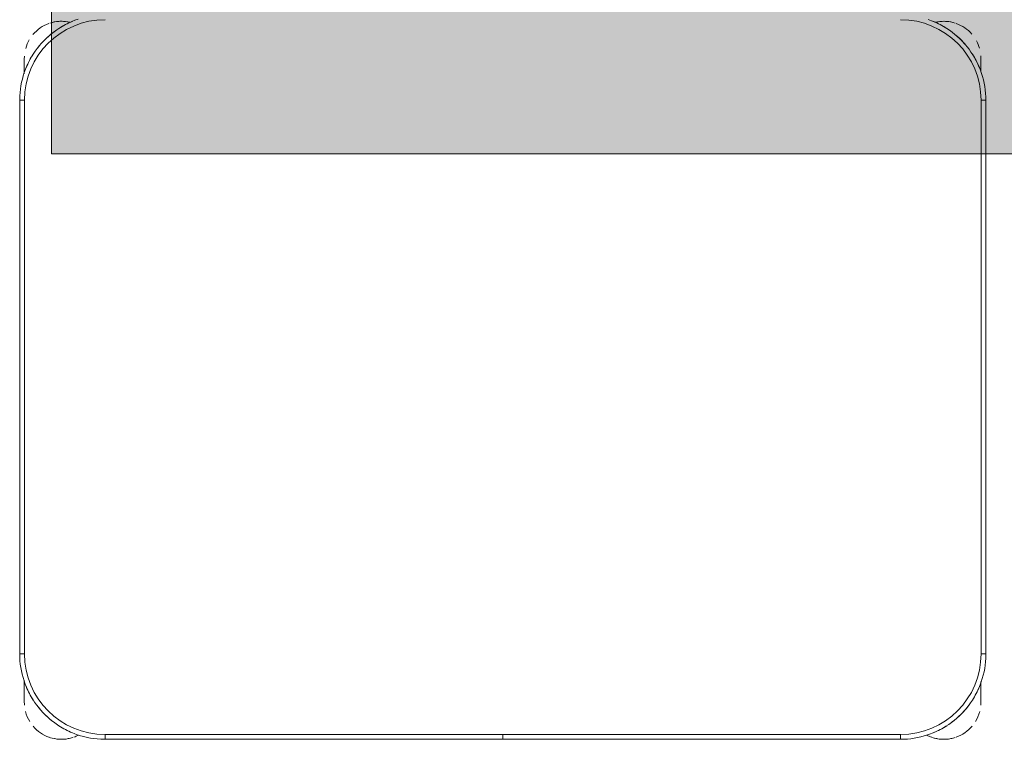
# Model space of a CAD drawing. Header units: metres. Extents: x 3 to 42.2, y -72.9 to -48.7.
# Tile 156 of 189: x 36.75 to 37.361, y -53.031 to -52.584. Entities that reach past the tile are written whole.
import ezdxf

# ---------------------------------------------------------------- set-up
doc = ezdxf.new("R2010")
doc.units = ezdxf.units.M
doc.layers.add('I-FURN', color=7, linetype='Continuous', lineweight=18)
doc.layers.add('M-EQPM-IDEN', color=1, linetype='Continuous', lineweight=9, true_color=0xff0000)

# ---------------------------------------------------------------- blocks, each defined once
blk = doc.blocks.new('ConjuntoParaAlunoTamanho6 - CJA06_ConjuntoParaAlunoTamanho6-V7-1PAV')
at = {"layer": 'I-FURN', "color": 253, "true_color": 0xaaaaaa}
for p, q in [((-0.29713, 0.03797), (-0.29713, 0.02828)), ((-0.29713, 0.02878), (-0.29713, 0.03797)), ((0.29687, 0.03797), (0.29687, 0.02961)), ((0.29687, 0.03299), (0.29687, 0.03797)), ((-0.3, 0.01197), (-0.3, -0.33203)), ((-0.3, 0.01197), (-0.297, 0.01197)), ((-0.3, 0.01197), (-0.3, -0.33203)), ((0.3, 0.01197), (0.297, 0.01197)), ((0.3, -0.33203), (0.3, 0.01197)), ((0.3, -0.33203), (0.3, 0.01197)), ((-0.3, -0.33203), (-0.297, -0.33203)), ((0.3, -0.33203), (0.297, -0.33203)), ((-0.29713, -0.34835), (-0.29713, -0.35394)), ((-0.29713, -0.34868), (-0.29713, -0.36203)), ((0.29687, -0.35394), (0.29687, -0.3492)), ((0.29687, -0.36203), (0.29687, -0.34961)), ((-0.29713, -0.35705), (-0.29713, -0.36203)), ((0.29687, -0.36203), (0.29687, -0.35705)), ((-0.247, -0.38503), (-0.247, -0.38203)), ((-0.247, -0.38503), (-0.00005, -0.38503)), ((-0.247, -0.38503), (-0.00005, -0.38503)), ((-0.00005, -0.38203), (-0.00005, -0.38503)), ((0.00005, -0.38503), (0.00005, -0.38203)), ((0.00005, -0.38503), (0.247, -0.38503)), ((0.00005, -0.38503), (0.247, -0.38503)), ((0.247, -0.38503), (0.247, -0.38203))]:
    blk.add_line(p, q, dxfattribs=at)
at = {"layer": 'I-FURN', "color": 253, "true_color": 0xaaaaaa, "flags": 128}
for points in [[(-0.26367, 0.06228), (-0.26567, 0.06157), (-0.26764, 0.06078), (-0.26957, 0.05992), (-0.27147, 0.05898), (-0.27333, 0.05796), (-0.27515, 0.05687), (-0.27693, 0.05571), (-0.27865, 0.05448), (-0.28033, 0.05318), (-0.28195, 0.05181), (-0.28351, 0.05038), (-0.28502, 0.04889), (-0.28647, 0.04734), (-0.28785, 0.04574), (-0.28917, 0.04407), (-0.29042, 0.04236), (-0.2916, 0.0406), (-0.29271, 0.0388), (-0.29374, 0.03695), (-0.29471, 0.03506), (-0.29559, 0.03313), (-0.2964, 0.03117), (-0.29713, 0.02918), (-0.29777, 0.02716), (-0.29834, 0.02512), (-0.29883, 0.02306), (-0.29923, 0.02097), (-0.29955, 0.01888), (-0.29978, 0.01677), (-0.29993, 0.01466), (-0.3, 0.01254), (-0.3, 0.01197)], [(0.3, 0.01197), (0.29996, 0.01409), (0.29983, 0.0162), (0.29962, 0.01831), (0.29932, 0.02041), (0.29894, 0.0225), (0.29848, 0.02456), (0.29794, 0.02661), (0.29731, 0.02864), (0.2966, 0.03064), (0.29582, 0.03261), (0.29495, 0.03454), (0.29401, 0.03644), (0.29299, 0.0383), (0.2919, 0.04012), (0.29074, 0.04189), (0.28951, 0.04362), (0.28821, 0.04529), (0.28685, 0.04691), (0.28542, 0.04848), (0.28393, 0.04999), (0.28238, 0.05143), (0.28077, 0.05282), (0.27911, 0.05413), (0.2774, 0.05538), (0.27564, 0.05656), (0.27383, 0.05767), (0.27198, 0.05871), (0.27009, 0.05967), (0.26816, 0.06056), (0.2662, 0.06136), (0.26421, 0.06209)], [(-0.29713, 0.03797), (-0.29713, 0.03796), (-0.29713, 0.03792), (-0.29713, 0.03785), (-0.29713, 0.03775), (-0.29713, 0.03763), (-0.29713, 0.03748), (-0.29713, 0.03731), (-0.29713, 0.03711), (-0.29713, 0.03688), (-0.29713, 0.03663), (-0.29713, 0.03635), (-0.29713, 0.03605), (-0.29713, 0.03572), (-0.29713, 0.03537), (-0.29713, 0.035), (-0.29713, 0.03461), (-0.29713, 0.03419), (-0.29713, 0.03375), (-0.29713, 0.03329), (-0.29713, 0.03282), (-0.29713, 0.03232), (-0.29713, 0.0318), (-0.29713, 0.03127), (-0.29713, 0.03072), (-0.29713, 0.03016), (-0.29713, 0.02958), (-0.29713, 0.02898)], [(0.29687, 0.03), (0.29687, 0.03057), (0.29687, 0.03112), (0.29687, 0.03166), (0.29687, 0.03218), (0.29687, 0.03268), (0.29687, 0.03317), (0.29687, 0.03363), (0.29687, 0.03407), (0.29687, 0.0345), (0.29687, 0.0349), (0.29687, 0.03528), (0.29687, 0.03563), (0.29687, 0.03596), (0.29687, 0.03627), (0.29687, 0.03656), (0.29687, 0.03682), (0.29687, 0.03705), (0.29687, 0.03726), (0.29687, 0.03744), (0.29687, 0.0376), (0.29687, 0.03772), (0.29687, 0.03783), (0.29687, 0.0379), (0.29687, 0.03795), (0.29687, 0.03797)], [(-0.297, 0.01197), (-0.297, -0.07403), (-0.297, -0.16003), (-0.297, -0.24603), (-0.297, -0.33203)], [(-0.297, -0.33203), (-0.297, -0.24603), (-0.297, -0.16003), (-0.297, -0.07403), (-0.297, 0.01197)], [(0.297, -0.33203), (0.297, -0.24603), (0.297, -0.16003), (0.297, -0.07403), (0.297, 0.01197)], [(0.297, 0.01197), (0.297, -0.07403), (0.297, -0.16003), (0.297, -0.24603), (0.297, -0.33203)], [(-0.3, -0.33203), (-0.29996, -0.33415), (-0.29983, -0.33627), (-0.29962, -0.33838), (-0.29932, -0.34048), (-0.29894, -0.34256), (-0.29848, -0.34463), (-0.29794, -0.34668), (-0.29731, -0.34871), (-0.2966, -0.3507), (-0.29582, -0.35267), (-0.29495, -0.35461), (-0.29401, -0.35651), (-0.29299, -0.35837), (-0.2919, -0.36019), (-0.29074, -0.36196), (-0.28951, -0.36368), (-0.28821, -0.36536), (-0.28685, -0.36698), (-0.28542, -0.36855), (-0.28393, -0.37005), (-0.28238, -0.3715), (-0.28077, -0.37288), (-0.27911, -0.3742), (-0.2774, -0.37545), (-0.27564, -0.37663), (-0.27383, -0.37774), (-0.27198, -0.37878), (-0.27009, -0.37974), (-0.26816, -0.38062), (-0.2662, -0.38143), (-0.26421, -0.38216), (-0.2622, -0.38281), (-0.26015, -0.38338), (-0.25809, -0.38386), (-0.25601, -0.38426), (-0.25391, -0.38458), (-0.25181, -0.38482), (-0.24969, -0.38497), (-0.24757, -0.38503), (-0.247, -0.38503)], [(0.247, -0.38503), (0.24912, -0.38499), (0.25124, -0.38486), (0.25334, -0.38465), (0.25544, -0.38436), (0.25753, -0.38398), (0.2596, -0.38351), (0.26165, -0.38297), (0.26367, -0.38234), (0.26567, -0.38164), (0.26764, -0.38085), (0.26957, -0.37999), (0.27147, -0.37904), (0.27333, -0.37803), (0.27515, -0.37694), (0.27693, -0.37578), (0.27865, -0.37454), (0.28033, -0.37324), (0.28195, -0.37188), (0.28351, -0.37045), (0.28502, -0.36896), (0.28647, -0.36741), (0.28785, -0.3658), (0.28917, -0.36414), (0.29042, -0.36243), (0.2916, -0.36067), (0.29271, -0.35886), (0.29374, -0.35701), (0.29471, -0.35512), (0.29559, -0.3532), (0.2964, -0.35124), (0.29713, -0.34925), (0.29777, -0.34723), (0.29834, -0.34519), (0.29883, -0.34312), (0.29923, -0.34104), (0.29955, -0.33895), (0.29978, -0.33684), (0.29993, -0.33472), (0.3, -0.33261), (0.3, -0.33203)], [(-0.29713, -0.34907), (-0.29713, -0.34973), (-0.29713, -0.35038), (-0.29713, -0.35102), (-0.29713, -0.35165), (-0.29713, -0.35227), (-0.29713, -0.35288), (-0.29713, -0.35348), (-0.29713, -0.35406), (-0.29713, -0.35463), (-0.29713, -0.35518), (-0.29713, -0.35572), (-0.29713, -0.35624), (-0.29713, -0.35674), (-0.29713, -0.35722), (-0.29713, -0.35769), (-0.29713, -0.35813), (-0.29713, -0.35855), (-0.29713, -0.35895), (-0.29713, -0.35933), (-0.29713, -0.35969), (-0.29713, -0.36002), (-0.29713, -0.36033), (-0.29713, -0.36061), (-0.29713, -0.36087), (-0.29713, -0.36111), (-0.29713, -0.36131), (-0.29713, -0.3615), (-0.29713, -0.36165), (-0.29713, -0.36178), (-0.29713, -0.36188), (-0.29713, -0.36196), (-0.29713, -0.36201), (-0.29713, -0.36203)], [(0.29687, -0.36203), (0.29687, -0.36201), (0.29687, -0.36197), (0.29687, -0.36191), (0.29687, -0.36181), (0.29687, -0.36169), (0.29687, -0.36154), (0.29687, -0.36137), (0.29687, -0.36117), (0.29687, -0.36094), (0.29687, -0.36069), (0.29687, -0.36041), (0.29687, -0.36011), (0.29687, -0.35978), (0.29687, -0.35943), (0.29687, -0.35906), (0.29687, -0.35866), (0.29687, -0.35825), (0.29687, -0.35781), (0.29687, -0.35735), (0.29687, -0.35687), (0.29687, -0.35638), (0.29687, -0.35586), (0.29687, -0.35533), (0.29687, -0.35478), (0.29687, -0.35421), (0.29687, -0.35363), (0.29687, -0.35304), (0.29687, -0.35244), (0.29687, -0.35182), (0.29687, -0.35119), (0.29687, -0.35055), (0.29687, -0.3499)], [(-0.247, -0.38203), (-0.1235, -0.38203), (0, -0.38203), (0.1235, -0.38203), (0.247, -0.38203)], [(-0.00005, -0.38203), (-0.06179, -0.38203), (-0.12353, -0.38203), (-0.18526, -0.38203), (-0.247, -0.38203)], [(0.247, -0.38203), (0.18526, -0.38203), (0.12352, -0.38203), (0.06179, -0.38203), (0.00005, -0.38203)]]:
    blk.add_lwpolyline(points, dxfattribs=at)
at = {"layer": 'I-FURN', "color": 253, "true_color": 0xaaaaaa}
for centre, radius, start, end in [((-0.247, 0.01197), 0.05, 90, 180), ((-0.247, 0.01197), 0.05, 90, 180), ((0.247, 0.01197), 0.05, 360, 90), ((0.247, 0.01197), 0.05, 0, 90), ((-0.27413, 0.03797), 0.023, 109.92744, 140.02309), ((-0.27413, 0.03797), 0.023, 76.78758, 108), ((-0.27413, 0.03797), 0.023, 76.40434, 104.46692), ((-0.247, 0.01197), 0.053, 112.5, 122.69993), ((0.247, 0.01197), 0.053, 57.30007, 67.5), ((0.247, 0.01197), 0.053, 57.30007, 67.5), ((0.27387, 0.03797), 0.023, 75.53308, 103.10319), ((0.27387, 0.03797), 0.023, 72, 102.57928), ((0.27387, 0.03797), 0.023, 41.01944, 70.30683), ((-0.27413, 0.03797), 0.023, 149.97621, 164.34498), ((-0.247, 0.01197), 0.053, 127.1607, 142.08666), ((0.247, 0.01197), 0.053, 45, 53.14964), ((0.247, 0.01197), 0.053, 45, 53.14964), ((0.247, 0.01197), 0.053, 37.1607, 44.91466), ((0.247, 0.01197), 0.053, 37.1607, 44.91466), ((0.27387, 0.03797), 0.023, 15.73053, 28.0506), ((-0.27413, 0.03797), 0.023, 176.5669, 180), ((-0.247, 0.01197), 0.053, 147.30007, 157.5), ((0.247, 0.01197), 0.053, 22.5, 32.69993), ((0.247, 0.01197), 0.053, 22.5, 32.69993), ((0.27387, 0.03797), 0.023, 360, 4.00915), ((-0.247, -0.33203), 0.05, 180, 270), ((-0.247, -0.33203), 0.05, 180, 270), ((0.247, -0.33203), 0.05, 270, 360), ((0.247, -0.33203), 0.05, 270, 0), ((-0.247, -0.33203), 0.053, 202.5, 212.69993), ((0.247, -0.33203), 0.053, 327.30007, 337.5), ((0.247, -0.33203), 0.053, 327.30007, 337.5), ((-0.27413, -0.36203), 0.023, 180, 184.41224), ((-0.247, -0.33203), 0.053, 217.1607, 233.14964), ((0.247, -0.33203), 0.053, 307.1607, 323.14964), ((0.247, -0.33203), 0.053, 307.1607, 323.14964), ((0.27387, -0.36203), 0.023, 355.58784, 360), ((-0.27413, -0.36203), 0.023, 194.46313, 211.29748), ((0.27387, -0.36203), 0.023, 328.70279, 345.53679), ((-0.27413, -0.36203), 0.023, 220.15845, 250.98921), ((-0.247, -0.33203), 0.053, 237.30007, 247.5), ((0.247, -0.33203), 0.053, 292.5, 302.69993), ((0.247, -0.33203), 0.053, 292.5, 302.69993), ((0.27387, -0.36203), 0.023, 289.64716, 320.10645), ((-0.27413, -0.36203), 0.023, 241.29896, 288), ((-0.27413, -0.36203), 0.023, 255.53308, 284.46692), ((-0.27413, -0.36203), 0.023, 289.64716, 297.85925), ((0.27387, -0.36203), 0.023, 242.37001, 250.98921), ((0.27387, -0.36203), 0.023, 243.53772, 288), ((0.27387, -0.36203), 0.023, 255.53308, 284.46692)]:
    blk.add_arc(centre, radius, start, end, dxfattribs=at)
blk = doc.blocks.new('4 GRE - ESCOLA DE CINEMA E AUDIOVISUAL CINE REX R07_rvt-1-1PAV')
at = {"layer": 'I-FURN', "color": 253, "lineweight": 18, "true_color": 0xaaaaaa}
blk.add_blockref('ConjuntoParaAlunoTamanho6 - CJA06_ConjuntoParaAlunoTamanho6-V7-1PAV', (37.04989, -52.6463), dxfattribs=at)
blk = doc.blocks.new('M_Identificador de equipamento mecânico_BTS - Em caixas-817025-1PAV')
at = {"layer": 'M-EQPM-IDEN', "true_color": 0xf5f5f5}
blk.add_hatch(color=7, dxfattribs=at).paths.add_polyline_path([(0.01, 0.0028), (0.01, -0.0028), (-0.01, -0.0028), (-0.01, 0.0028)])
at = {"layer": 'M-EQPM-IDEN'}
for p, q in [((-0.01, 0.0028), (-0.01, -0.0028)), ((-0.01, -0.0028), (-0.01, 0.0028)), ((-0.01, -0.0028), (0.01, -0.0028)), ((0.01, -0.0028), (-0.01, -0.0028))]:
    blk.add_line(p, q, dxfattribs=at)

msp = doc.modelspace()

# ---------------------------------------------------------------- block references
at = {"lineweight": 5}
msp.add_blockref('4 GRE - ESCOLA DE CINEMA E AUDIOVISUAL CINE REX R07_rvt-1-1PAV', (0, 0), dxfattribs=at)
at = {"layer": 'M-EQPM-IDEN', "xscale": 74.99999999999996, "yscale": 74.99999999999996, "zscale": 74.99999999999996}
msp.add_blockref('M_Identificador de equipamento mecânico_BTS - Em caixas-817025-1PAV', (37.51956, -52.4576), dxfattribs=at)

doc.saveas('drawing.dxf')
